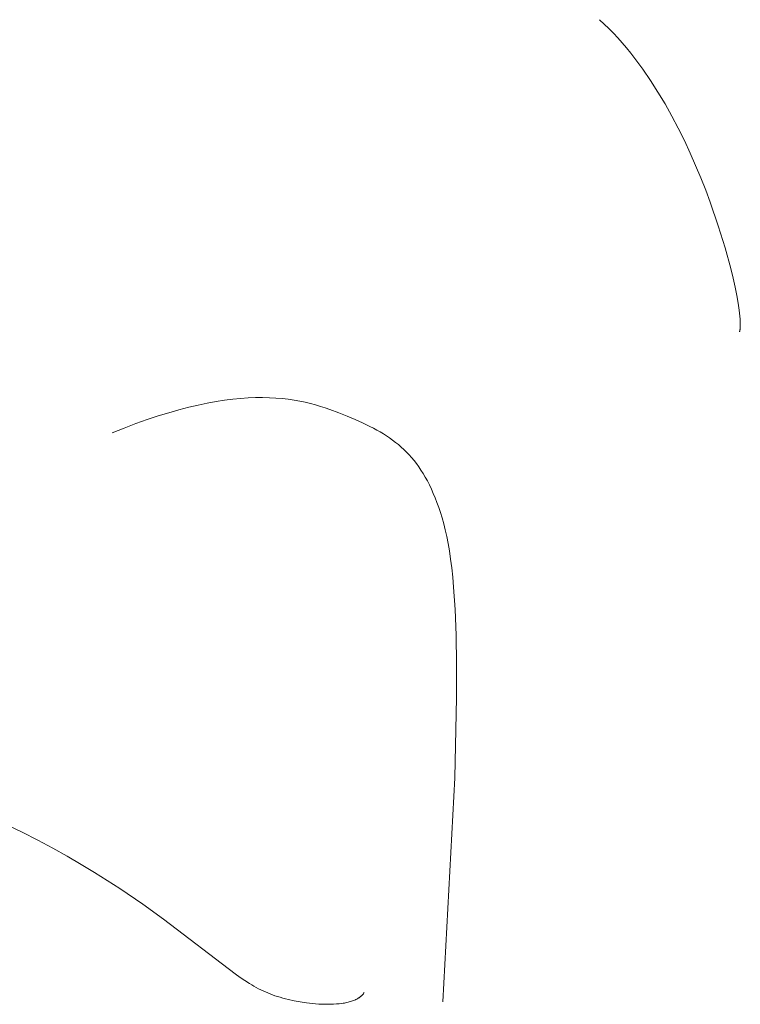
# Model space of a CAD drawing. Header units: millimetres. Extents: x -1459 to 125, y -3469 to 122.
# Tile 57 of 199: x -265.34 to -261.93, y -2921.1 to -2916.44. Entities that reach past the tile are written whole.
import ezdxf

# ---------------------------------------------------------------- set-up
doc = ezdxf.new("R2010")
doc.units = ezdxf.units.MM
doc.header["$MEASUREMENT"] = 0
doc.layers.add('Layer 1', color=7, linetype='Continuous')

msp = doc.modelspace()

# ---------------------------------------------------------------- linework, layer by layer
at = {"layer": 'Layer 1', "color": 5, "lineweight": 9}
for points, knots in [([(-262.5942, -2916.4438), (-262.5942, -2916.4438), (-262.5721, -2916.4644), (-262.5721, -2916.4644), (-262.5721, -2916.4644), (-262.5504, -2916.4857), (-262.5504, -2916.4857), (-262.5504, -2916.4857), (-262.529, -2916.5077), (-262.529, -2916.5077), (-262.529, -2916.5077), (-262.508, -2916.5304), (-262.508, -2916.5304), (-262.508, -2916.5304), (-262.4873, -2916.5537), (-262.4873, -2916.5537), (-262.4873, -2916.5537), (-262.467, -2916.5776), (-262.467, -2916.5776), (-262.467, -2916.5776), (-262.4472, -2916.602), (-262.4472, -2916.602), (-262.4472, -2916.602), (-262.4276, -2916.6271), (-262.4276, -2916.6271), (-262.4276, -2916.6271), (-262.4085, -2916.6526), (-262.4085, -2916.6526), (-262.4085, -2916.6526), (-262.3897, -2916.6786), (-262.3897, -2916.6786), (-262.3897, -2916.6786), (-262.3532, -2916.7318), (-262.3532, -2916.7318), (-262.3532, -2916.7318), (-262.3183, -2916.7867), (-262.3183, -2916.7867), (-262.3183, -2916.7867), (-262.2848, -2916.8427), (-262.2848, -2916.8427), (-262.2848, -2916.8427), (-262.2528, -2916.8999), (-262.2528, -2916.8999), (-262.2528, -2916.8999), (-262.2224, -2916.9577), (-262.2224, -2916.9577), (-262.2224, -2916.9577), (-262.1934, -2917.0162), (-262.1934, -2917.0162), (-262.1934, -2917.0162), (-262.1659, -2917.0749), (-262.1659, -2917.0749), (-262.1659, -2917.0749), (-262.1399, -2917.1336), (-262.1399, -2917.1336), (-262.1399, -2917.1336), (-262.1154, -2917.1921), (-262.1154, -2917.1921), (-262.1154, -2917.1921), (-262.0924, -2917.2501), (-262.0924, -2917.2501), (-262.0924, -2917.2501), (-262.0709, -2917.3074), (-262.0709, -2917.3074), (-262.0709, -2917.3074), (-262.0325, -2917.4188), (-262.0325, -2917.4188), (-262.0325, -2917.4188), (-262, -2917.5243), (-262, -2917.5243), (-262, -2917.5243), (-261.9736, -2917.622), (-261.9736, -2917.622), (-261.9736, -2917.622), (-261.9627, -2917.6672), (-261.9627, -2917.6672), (-261.9627, -2917.6672), (-261.9533, -2917.7097), (-261.9533, -2917.7097), (-261.9533, -2917.7097), (-261.9454, -2917.7493), (-261.9454, -2917.7493), (-261.9454, -2917.7493), (-261.939, -2917.7856), (-261.939, -2917.7856), (-261.939, -2917.7856), (-261.9341, -2917.8184), (-261.9341, -2917.8184), (-261.9341, -2917.8184), (-261.9322, -2917.8335), (-261.9322, -2917.8335), (-261.9322, -2917.8335), (-261.9307, -2917.8475), (-261.9307, -2917.8475), (-261.9307, -2917.8475), (-261.9296, -2917.8606), (-261.9296, -2917.8606), (-261.9296, -2917.8606), (-261.9289, -2917.8727), (-261.9289, -2917.8727), (-261.9289, -2917.8727), (-261.9285, -2917.8837), (-261.9285, -2917.8837), (-261.9285, -2917.8837), (-261.9285, -2917.8888), (-261.9285, -2917.8888), (-261.9285, -2917.8888), (-261.9286, -2917.8936), (-261.9286, -2917.8936), (-261.9286, -2917.8936), (-261.9287, -2917.8982), (-261.9287, -2917.8982), (-261.9287, -2917.8982), (-261.929, -2917.9024), (-261.929, -2917.9024), (-261.929, -2917.9024), (-261.9293, -2917.9064), (-261.9293, -2917.9064), (-261.9293, -2917.9064), (-261.9295, -2917.9083), (-261.9295, -2917.9083), (-261.9295, -2917.9083), (-261.9298, -2917.9101), (-261.9298, -2917.9101), (-261.9298, -2917.9101), (-261.93, -2917.9118), (-261.93, -2917.9118), (-261.93, -2917.9118), (-261.9303, -2917.9135), (-261.9303, -2917.9135), (-261.9303, -2917.9135), (-261.9306, -2917.9151), (-261.9306, -2917.9151), (-261.9306, -2917.9151), (-261.9309, -2917.9166), (-261.9309, -2917.9166), (-261.9309, -2917.9166), (-261.9313, -2917.918), (-261.9313, -2917.918), (-261.9313, -2917.918), (-261.9317, -2917.9193), (-261.9317, -2917.9193), (-261.9317, -2917.9193), (-261.9321, -2917.9206), (-261.9321, -2917.9206), (-261.9321, -2917.9206), (-261.9325, -2917.9218), (-261.9325, -2917.9218)], [0, 0, 0, 0, 0.020408, 0.020408, 0.020408, 0.040816, 0.040816, 0.040816, 0.061224, 0.061224, 0.061224, 0.081633, 0.081633, 0.081633, 0.102041, 0.102041, 0.102041, 0.122449, 0.122449, 0.122449, 0.142857, 0.142857, 0.142857, 0.163265, 0.163265, 0.163265, 0.183673, 0.183673, 0.183673, 0.204082, 0.204082, 0.204082, 0.22449, 0.22449, 0.22449, 0.244898, 0.244898, 0.244898, 0.265306, 0.265306, 0.265306, 0.285714, 0.285714, 0.285714, 0.306122, 0.306122, 0.306122, 0.326531, 0.326531, 0.326531, 0.346939, 0.346939, 0.346939, 0.367347, 0.367347, 0.367347, 0.387755, 0.387755, 0.387755, 0.408163, 0.408163, 0.408163, 0.428571, 0.428571, 0.428571, 0.44898, 0.44898, 0.44898, 0.469388, 0.469388, 0.469388, 0.489796, 0.489796, 0.489796, 0.510204, 0.510204, 0.510204, 0.530612, 0.530612, 0.530612, 0.55102, 0.55102, 0.55102, 0.571429, 0.571429, 0.571429, 0.591837, 0.591837, 0.591837, 0.612245, 0.612245, 0.612245, 0.632653, 0.632653, 0.632653, 0.653061, 0.653061, 0.653061, 0.673469, 0.673469, 0.673469, 0.693878, 0.693878, 0.693878, 0.714286, 0.714286, 0.714286, 0.734694, 0.734694, 0.734694, 0.755102, 0.755102, 0.755102, 0.77551, 0.77551, 0.77551, 0.795918, 0.795918, 0.795918, 0.816327, 0.816327, 0.816327, 0.836735, 0.836735, 0.836735, 0.857143, 0.857143, 0.857143, 0.877551, 0.877551, 0.877551, 0.897959, 0.897959, 0.897959, 0.918367, 0.918367, 0.918367, 0.938776, 0.938776, 0.938776, 0.959184, 0.959184, 0.959184, 0.979592, 0.979592, 0.979592, 1, 1, 1, 1]), ([(-267.2006, -2917.1162), (-267.2006, -2917.1162), (-267.3035, -2917.4124), (-267.3035, -2917.4124), (-267.3035, -2917.4124), (-267.3904, -2917.6419), (-267.3904, -2917.6419), (-267.3904, -2917.6419), (-267.4284, -2917.7345), (-267.4284, -2917.7345), (-267.4284, -2917.7345), (-267.4632, -2917.8139), (-267.4632, -2917.8139), (-267.4632, -2917.8139), (-267.4949, -2917.8813), (-267.4949, -2917.8813), (-267.4949, -2917.8813), (-267.5098, -2917.9109), (-267.5098, -2917.9109), (-267.5098, -2917.9109), (-267.524, -2917.9379), (-267.524, -2917.9379), (-267.524, -2917.9379), (-267.5375, -2917.9625), (-267.5375, -2917.9625), (-267.5375, -2917.9625), (-267.5505, -2917.9848), (-267.5505, -2917.9848), (-267.5505, -2917.9848), (-267.5629, -2918.0049), (-267.5629, -2918.0049), (-267.5629, -2918.0049), (-267.5748, -2918.0231), (-267.5748, -2918.0231), (-267.5748, -2918.0231), (-267.5861, -2918.0394), (-267.5861, -2918.0394), (-267.5861, -2918.0394), (-267.597, -2918.0541), (-267.597, -2918.0541), (-267.597, -2918.0541), (-267.6023, -2918.0608), (-267.6023, -2918.0608), (-267.6023, -2918.0608), (-267.6075, -2918.0671), (-267.6075, -2918.0671), (-267.6075, -2918.0671), (-267.6126, -2918.0732), (-267.6126, -2918.0732), (-267.6126, -2918.0732), (-267.6175, -2918.0788), (-267.6175, -2918.0788), (-267.6175, -2918.0788), (-267.6224, -2918.0842), (-267.6224, -2918.0842), (-267.6224, -2918.0842), (-267.6272, -2918.0893), (-267.6272, -2918.0893), (-267.6272, -2918.0893), (-267.6319, -2918.094), (-267.6319, -2918.094), (-267.6319, -2918.094), (-267.6366, -2918.0986), (-267.6366, -2918.0986), (-267.6366, -2918.0986), (-267.6411, -2918.1028), (-267.6411, -2918.1028), (-267.6411, -2918.1028), (-267.6456, -2918.1069), (-267.6456, -2918.1069), (-267.6456, -2918.1069), (-267.6543, -2918.1144), (-267.6543, -2918.1144), (-267.6543, -2918.1144), (-267.6628, -2918.1213), (-267.6628, -2918.1213), (-267.6628, -2918.1213), (-267.6711, -2918.1276), (-267.6711, -2918.1276), (-267.6711, -2918.1276), (-267.7464, -2918.182), (-267.7464, -2918.182), (-267.7464, -2918.182), (-267.7734, -2918.2025), (-267.7734, -2918.2025), (-267.7734, -2918.2025), (-267.7863, -2918.2128), (-267.7863, -2918.2128), (-267.7863, -2918.2128), (-267.7988, -2918.2232), (-267.7988, -2918.2232), (-267.7988, -2918.2232), (-267.8109, -2918.2338), (-267.8109, -2918.2338), (-267.8109, -2918.2338), (-267.8228, -2918.2446), (-267.8228, -2918.2446), (-267.8228, -2918.2446), (-267.8343, -2918.2558), (-267.8343, -2918.2558), (-267.8343, -2918.2558), (-267.8455, -2918.2673), (-267.8455, -2918.2673), (-267.8455, -2918.2673), (-267.8564, -2918.2793), (-267.8564, -2918.2793), (-267.8564, -2918.2793), (-267.867, -2918.2918), (-267.867, -2918.2918), (-267.867, -2918.2918), (-267.8722, -2918.2983), (-267.8722, -2918.2983), (-267.8722, -2918.2983), (-267.8774, -2918.305), (-267.8774, -2918.305), (-267.8774, -2918.305), (-267.8825, -2918.3118), (-267.8825, -2918.3118), (-267.8825, -2918.3118), (-267.8875, -2918.3188), (-267.8875, -2918.3188), (-267.8875, -2918.3188), (-267.8925, -2918.326), (-267.8925, -2918.326), (-267.8925, -2918.326), (-267.8975, -2918.3333), (-267.8975, -2918.3333), (-267.8975, -2918.3333), (-267.9023, -2918.3409), (-267.9023, -2918.3409), (-267.9023, -2918.3409), (-267.9071, -2918.3486), (-267.9071, -2918.3486), (-267.9071, -2918.3486), (-267.9118, -2918.3566), (-267.9118, -2918.3566), (-267.9118, -2918.3566), (-267.9165, -2918.3647), (-267.9165, -2918.3647), (-267.9165, -2918.3647), (-267.9211, -2918.3731), (-267.9211, -2918.3731), (-267.9211, -2918.3731), (-267.9256, -2918.3817), (-267.9256, -2918.3817), (-267.9256, -2918.3817), (-267.93, -2918.3905), (-267.93, -2918.3905), (-267.93, -2918.3905), (-267.9343, -2918.3995), (-267.9343, -2918.3995), (-267.9343, -2918.3995), (-267.9385, -2918.4087), (-267.9385, -2918.4087), (-267.9385, -2918.4087), (-267.9426, -2918.4182), (-267.9426, -2918.4182), (-267.9426, -2918.4182), (-267.9466, -2918.4279), (-267.9466, -2918.4279), (-267.9466, -2918.4279), (-267.9505, -2918.4378), (-267.9505, -2918.4378), (-267.9505, -2918.4378), (-267.9543, -2918.448), (-267.9543, -2918.448), (-267.9543, -2918.448), (-267.958, -2918.4584), (-267.958, -2918.4584), (-267.958, -2918.4584), (-267.9649, -2918.48), (-267.9649, -2918.48), (-267.9649, -2918.48), (-267.9714, -2918.5026), (-267.9714, -2918.5026), (-267.9714, -2918.5026), (-267.9773, -2918.5263), (-267.9773, -2918.5263), (-267.9773, -2918.5263), (-267.9827, -2918.5511), (-267.9827, -2918.5511), (-267.9827, -2918.5511), (-267.9874, -2918.577), (-267.9874, -2918.577), (-267.9874, -2918.577), (-267.9915, -2918.6041), (-267.9915, -2918.6041), (-267.9915, -2918.6041), (-267.995, -2918.6323), (-267.995, -2918.6323), (-267.995, -2918.6323), (-267.9977, -2918.6618), (-267.9977, -2918.6618), (-267.9977, -2918.6618), (-267.9997, -2918.6925), (-267.9997, -2918.6925), (-267.9997, -2918.6925), (-268.0009, -2918.7243), (-268.0009, -2918.7243), (-268.0009, -2918.7243), (-268.0013, -2918.757), (-268.0013, -2918.757), (-268.0013, -2918.757), (-268.0009, -2918.7906), (-268.0009, -2918.7906), (-268.0009, -2918.7906), (-267.9996, -2918.8248), (-267.9996, -2918.8248), (-267.9996, -2918.8248), (-267.9974, -2918.8595), (-267.9974, -2918.8595), (-267.9974, -2918.8595), (-267.9943, -2918.8946), (-267.9943, -2918.8946), (-267.9943, -2918.8946), (-267.9902, -2918.9298), (-267.9902, -2918.9298), (-267.9902, -2918.9298), (-267.9851, -2918.9652), (-267.9851, -2918.9652), (-267.9851, -2918.9652), (-267.979, -2919.0004), (-267.979, -2919.0004), (-267.979, -2919.0004), (-267.9719, -2919.0354), (-267.9719, -2919.0354), (-267.9719, -2919.0354), (-267.9636, -2919.07), (-267.9636, -2919.07), (-267.9636, -2919.07), (-267.9591, -2919.0871), (-267.9591, -2919.0871), (-267.9591, -2919.0871), (-267.9542, -2919.104), (-267.9542, -2919.104), (-267.9542, -2919.104), (-267.9491, -2919.1208), (-267.9491, -2919.1208), (-267.9491, -2919.1208), (-267.9437, -2919.1374), (-267.9437, -2919.1374), (-267.9437, -2919.1374), (-267.938, -2919.1538), (-267.938, -2919.1538), (-267.938, -2919.1538), (-267.932, -2919.1699), (-267.932, -2919.1699), (-267.932, -2919.1699), (-267.9256, -2919.1858), (-267.9256, -2919.1858), (-267.9256, -2919.1858), (-267.919, -2919.2014), (-267.919, -2919.2014), (-267.919, -2919.2014), (-267.9121, -2919.2168), (-267.9121, -2919.2168), (-267.9121, -2919.2168), (-267.9048, -2919.2318), (-267.9048, -2919.2318), (-267.9048, -2919.2318), (-267.8972, -2919.2466), (-267.8972, -2919.2466), (-267.8972, -2919.2466), (-267.8893, -2919.2611), (-267.8893, -2919.2611), (-267.8893, -2919.2611), (-267.8811, -2919.2754), (-267.8811, -2919.2754), (-267.8811, -2919.2754), (-267.8726, -2919.2893), (-267.8726, -2919.2893), (-267.8726, -2919.2893), (-267.8637, -2919.303), (-267.8637, -2919.303), (-267.8637, -2919.303), (-267.8546, -2919.3165), (-267.8546, -2919.3165), (-267.8546, -2919.3165), (-267.845, -2919.3296), (-267.845, -2919.3296), (-267.845, -2919.3296), (-267.8352, -2919.3425), (-267.8352, -2919.3425), (-267.8352, -2919.3425), (-267.825, -2919.3552), (-267.825, -2919.3552), (-267.825, -2919.3552), (-267.8145, -2919.3676), (-267.8145, -2919.3676), (-267.8145, -2919.3676), (-267.8037, -2919.3798), (-267.8037, -2919.3798), (-267.8037, -2919.3798), (-267.7925, -2919.3917), (-267.7925, -2919.3917), (-267.7925, -2919.3917), (-267.781, -2919.4034), (-267.781, -2919.4034), (-267.781, -2919.4034), (-267.7692, -2919.4148), (-267.7692, -2919.4148), (-267.7692, -2919.4148), (-267.757, -2919.426), (-267.757, -2919.426), (-267.757, -2919.426), (-267.7444, -2919.437), (-267.7444, -2919.437), (-267.7444, -2919.437), (-267.7315, -2919.4477), (-267.7315, -2919.4477), (-267.7315, -2919.4477), (-267.7183, -2919.4583), (-267.7183, -2919.4583), (-267.7183, -2919.4583), (-267.7047, -2919.4686), (-267.7047, -2919.4686), (-267.7047, -2919.4686), (-267.6908, -2919.4786), (-267.6908, -2919.4786), (-267.6908, -2919.4786), (-267.6765, -2919.4885), (-267.6765, -2919.4885), (-267.6765, -2919.4885), (-267.6619, -2919.4981), (-267.6619, -2919.4981), (-267.6619, -2919.4981), (-267.6469, -2919.5076), (-267.6469, -2919.5076), (-267.6469, -2919.5076), (-267.6316, -2919.5168), (-267.6316, -2919.5168), (-267.6316, -2919.5168), (-267.6159, -2919.5258), (-267.6159, -2919.5258), (-267.6159, -2919.5258), (-267.5998, -2919.5347), (-267.5998, -2919.5347), (-267.5998, -2919.5347), (-267.5834, -2919.5433), (-267.5834, -2919.5433), (-267.5834, -2919.5433), (-267.5666, -2919.5517), (-267.5666, -2919.5517), (-267.5666, -2919.5517), (-267.532, -2919.568), (-267.532, -2919.568), (-267.532, -2919.568), (-267.4958, -2919.5836), (-267.4958, -2919.5836), (-267.4958, -2919.5836), (-267.4581, -2919.5986), (-267.4581, -2919.5986), (-267.4581, -2919.5986), (-267.4187, -2919.613), (-267.4187, -2919.613), (-267.4187, -2919.613), (-267.3775, -2919.6271), (-267.3775, -2919.6271), (-267.3775, -2919.6271), (-267.2894, -2919.6546), (-267.2894, -2919.6546), (-267.2894, -2919.6546), (-266.4015, -2919.8945), (-266.4015, -2919.8945), (-266.4015, -2919.8945), (-266.0668, -2919.9977), (-266.0668, -2919.9977), (-266.0668, -2919.9977), (-265.8961, -2920.0557), (-265.8961, -2920.0557), (-265.8961, -2920.0557), (-265.7267, -2920.1178), (-265.7267, -2920.1178), (-265.7267, -2920.1178), (-265.5616, -2920.184), (-265.5616, -2920.184), (-265.5616, -2920.184), (-265.4814, -2920.2185), (-265.4814, -2920.2185), (-265.4814, -2920.2185), (-265.4032, -2920.254), (-265.4032, -2920.254), (-265.4032, -2920.254), (-265.3274, -2920.2904), (-265.3274, -2920.2904), (-265.3274, -2920.2904), (-265.2541, -2920.3277), (-265.2541, -2920.3277), (-265.2541, -2920.3277), (-265.1831, -2920.3655), (-265.1831, -2920.3655), (-265.1831, -2920.3655), (-265.1147, -2920.4037), (-265.1147, -2920.4037), (-265.1147, -2920.4037), (-265.0487, -2920.4421), (-265.0487, -2920.4421), (-265.0487, -2920.4421), (-264.9852, -2920.4806), (-264.9852, -2920.4806), (-264.9852, -2920.4806), (-264.8659, -2920.5569), (-264.8659, -2920.5569), (-264.8659, -2920.5569), (-264.7569, -2920.6311), (-264.7569, -2920.6311), (-264.7569, -2920.6311), (-264.6585, -2920.7018), (-264.6585, -2920.7018), (-264.6585, -2920.7018), (-264.3198, -2920.9604), (-264.3198, -2920.9604), (-264.3198, -2920.9604), (-264.2964, -2920.977), (-264.2964, -2920.977), (-264.2964, -2920.977), (-264.2739, -2920.9923), (-264.2739, -2920.9923), (-264.2739, -2920.9923), (-264.252, -2921.0062), (-264.252, -2921.0062), (-264.252, -2921.0062), (-264.2412, -2921.0127), (-264.2412, -2921.0127), (-264.2412, -2921.0127), (-264.2305, -2921.019), (-264.2305, -2921.019), (-264.2305, -2921.019), (-264.2198, -2921.0249), (-264.2198, -2921.0249), (-264.2198, -2921.0249), (-264.2091, -2921.0306), (-264.2091, -2921.0306), (-264.2091, -2921.0306), (-264.1983, -2921.036), (-264.1983, -2921.036), (-264.1983, -2921.036), (-264.1875, -2921.0412), (-264.1875, -2921.0412), (-264.1875, -2921.0412), (-264.1765, -2921.0461), (-264.1765, -2921.0461), (-264.1765, -2921.0461), (-264.1654, -2921.0509), (-264.1654, -2921.0509), (-264.1654, -2921.0509), (-264.1541, -2921.0554), (-264.1541, -2921.0554), (-264.1541, -2921.0554), (-264.1427, -2921.0596), (-264.1427, -2921.0596), (-264.1427, -2921.0596), (-264.1309, -2921.0637), (-264.1309, -2921.0637), (-264.1309, -2921.0637), (-264.1189, -2921.0677), (-264.1189, -2921.0677), (-264.1189, -2921.0677), (-264.1066, -2921.0714), (-264.1066, -2921.0714), (-264.1066, -2921.0714), (-264.0939, -2921.075), (-264.0939, -2921.075), (-264.0939, -2921.075), (-264.0809, -2921.0784), (-264.0809, -2921.0784), (-264.0809, -2921.0784), (-264.0675, -2921.0817), (-264.0675, -2921.0817), (-264.0675, -2921.0817), (-264.0398, -2921.0877), (-264.0398, -2921.0877), (-264.0398, -2921.0877), (-264.0114, -2921.093), (-264.0114, -2921.093), (-264.0114, -2921.093), (-263.9823, -2921.0974), (-263.9823, -2921.0974), (-263.9823, -2921.0974), (-263.9531, -2921.1008), (-263.9531, -2921.1008), (-263.9531, -2921.1008), (-263.9384, -2921.1021), (-263.9384, -2921.1021), (-263.9384, -2921.1021), (-263.9239, -2921.1032), (-263.9239, -2921.1032), (-263.9239, -2921.1032), (-263.9094, -2921.1039), (-263.9094, -2921.1039), (-263.9094, -2921.1039), (-263.8952, -2921.1044), (-263.8952, -2921.1044), (-263.8952, -2921.1044), (-263.881, -2921.1045), (-263.881, -2921.1045), (-263.881, -2921.1045), (-263.8672, -2921.1044), (-263.8672, -2921.1044), (-263.8672, -2921.1044), (-263.8535, -2921.1039), (-263.8535, -2921.1039), (-263.8535, -2921.1039), (-263.8402, -2921.103), (-263.8402, -2921.103), (-263.8402, -2921.103), (-263.8273, -2921.1019), (-263.8273, -2921.1019), (-263.8273, -2921.1019), (-263.8147, -2921.1003), (-263.8147, -2921.1003), (-263.8147, -2921.1003), (-263.8086, -2921.0994), (-263.8086, -2921.0994), (-263.8086, -2921.0994), (-263.8026, -2921.0984), (-263.8026, -2921.0984), (-263.8026, -2921.0984), (-263.7967, -2921.0973), (-263.7967, -2921.0973), (-263.7967, -2921.0973), (-263.7909, -2921.0961), (-263.7909, -2921.0961), (-263.7909, -2921.0961), (-263.7853, -2921.0947), (-263.7853, -2921.0947), (-263.7853, -2921.0947), (-263.7798, -2921.0933), (-263.7798, -2921.0933), (-263.7798, -2921.0933), (-263.7744, -2921.0918), (-263.7744, -2921.0918), (-263.7744, -2921.0918), (-263.7692, -2921.0902), (-263.7692, -2921.0902), (-263.7692, -2921.0902), (-263.7641, -2921.0885), (-263.7641, -2921.0885), (-263.7641, -2921.0885), (-263.7591, -2921.0867), (-263.7591, -2921.0867), (-263.7591, -2921.0867), (-263.7544, -2921.0847), (-263.7544, -2921.0847), (-263.7544, -2921.0847), (-263.7498, -2921.0827), (-263.7498, -2921.0827), (-263.7498, -2921.0827), (-263.7475, -2921.0816), (-263.7475, -2921.0816), (-263.7475, -2921.0816), (-263.7453, -2921.0805), (-263.7453, -2921.0805), (-263.7453, -2921.0805), (-263.7432, -2921.0794), (-263.7432, -2921.0794), (-263.7432, -2921.0794), (-263.7411, -2921.0783), (-263.7411, -2921.0783), (-263.7411, -2921.0783), (-263.739, -2921.0771), (-263.739, -2921.0771), (-263.739, -2921.0771), (-263.737, -2921.0759), (-263.737, -2921.0759), (-263.737, -2921.0759), (-263.735, -2921.0746), (-263.735, -2921.0746), (-263.735, -2921.0746), (-263.7331, -2921.0734), (-263.7331, -2921.0734), (-263.7331, -2921.0734), (-263.7312, -2921.0721), (-263.7312, -2921.0721), (-263.7312, -2921.0721), (-263.7293, -2921.0708), (-263.7293, -2921.0708), (-263.7293, -2921.0708), (-263.7276, -2921.0694), (-263.7276, -2921.0694), (-263.7276, -2921.0694), (-263.7258, -2921.068), (-263.7258, -2921.068), (-263.7258, -2921.068), (-263.7241, -2921.0666), (-263.7241, -2921.0666), (-263.7241, -2921.0666), (-263.7225, -2921.0652), (-263.7225, -2921.0652), (-263.7225, -2921.0652), (-263.7209, -2921.0637), (-263.7209, -2921.0637), (-263.7209, -2921.0637), (-263.7194, -2921.0622), (-263.7194, -2921.0622), (-263.7194, -2921.0622), (-263.7179, -2921.0607), (-263.7179, -2921.0607), (-263.7179, -2921.0607), (-263.7165, -2921.0591), (-263.7165, -2921.0591), (-263.7165, -2921.0591), (-263.7151, -2921.0575), (-263.7151, -2921.0575), (-263.7151, -2921.0575), (-263.7138, -2921.0559), (-263.7138, -2921.0559), (-263.7138, -2921.0559), (-263.7125, -2921.0542), (-263.7125, -2921.0542), (-263.7125, -2921.0542), (-263.7113, -2921.0526), (-263.7113, -2921.0526), (-263.7113, -2921.0526), (-263.7101, -2921.0508), (-263.7101, -2921.0508), (-263.7101, -2921.0508), (-263.709, -2921.0491), (-263.709, -2921.0491)], [0, 0, 0, 0, 0.004854, 0.004854, 0.004854, 0.009709, 0.009709, 0.009709, 0.014563, 0.014563, 0.014563, 0.019417, 0.019417, 0.019417, 0.024272, 0.024272, 0.024272, 0.029126, 0.029126, 0.029126, 0.033981, 0.033981, 0.033981, 0.038835, 0.038835, 0.038835, 0.043689, 0.043689, 0.043689, 0.048544, 0.048544, 0.048544, 0.053398, 0.053398, 0.053398, 0.058252, 0.058252, 0.058252, 0.063107, 0.063107, 0.063107, 0.067961, 0.067961, 0.067961, 0.072816, 0.072816, 0.072816, 0.07767, 0.07767, 0.07767, 0.082524, 0.082524, 0.082524, 0.087379, 0.087379, 0.087379, 0.092233, 0.092233, 0.092233, 0.097087, 0.097087, 0.097087, 0.101942, 0.101942, 0.101942, 0.106796, 0.106796, 0.106796, 0.11165, 0.11165, 0.11165, 0.116505, 0.116505, 0.116505, 0.121359, 0.121359, 0.121359, 0.126214, 0.126214, 0.126214, 0.131068, 0.131068, 0.131068, 0.135922, 0.135922, 0.135922, 0.140777, 0.140777, 0.140777, 0.145631, 0.145631, 0.145631, 0.150485, 0.150485, 0.150485, 0.15534, 0.15534, 0.15534, 0.160194, 0.160194, 0.160194, 0.165049, 0.165049, 0.165049, 0.169903, 0.169903, 0.169903, 0.174757, 0.174757, 0.174757, 0.179612, 0.179612, 0.179612, 0.184466, 0.184466, 0.184466, 0.18932, 0.18932, 0.18932, 0.194175, 0.194175, 0.194175, 0.199029, 0.199029, 0.199029, 0.203883, 0.203883, 0.203883, 0.208738, 0.208738, 0.208738, 0.213592, 0.213592, 0.213592, 0.218447, 0.218447, 0.218447, 0.223301, 0.223301, 0.223301, 0.228155, 0.228155, 0.228155, 0.23301, 0.23301, 0.23301, 0.237864, 0.237864, 0.237864, 0.242718, 0.242718, 0.242718, 0.247573, 0.247573, 0.247573, 0.252427, 0.252427, 0.252427, 0.257282, 0.257282, 0.257282, 0.262136, 0.262136, 0.262136, 0.26699, 0.26699, 0.26699, 0.271845, 0.271845, 0.271845, 0.276699, 0.276699, 0.276699, 0.281553, 0.281553, 0.281553, 0.286408, 0.286408, 0.286408, 0.291262, 0.291262, 0.291262, 0.296117, 0.296117, 0.296117, 0.300971, 0.300971, 0.300971, 0.305825, 0.305825, 0.305825, 0.31068, 0.31068, 0.31068, 0.315534, 0.315534, 0.315534, 0.320388, 0.320388, 0.320388, 0.325243, 0.325243, 0.325243, 0.330097, 0.330097, 0.330097, 0.334951, 0.334951, 0.334951, 0.339806, 0.339806, 0.339806, 0.34466, 0.34466, 0.34466, 0.349515, 0.349515, 0.349515, 0.354369, 0.354369, 0.354369, 0.359223, 0.359223, 0.359223, 0.364078, 0.364078, 0.364078, 0.368932, 0.368932, 0.368932, 0.373786, 0.373786, 0.373786, 0.378641, 0.378641, 0.378641, 0.383495, 0.383495, 0.383495, 0.38835, 0.38835, 0.38835, 0.393204, 0.393204, 0.393204, 0.398058, 0.398058, 0.398058, 0.402913, 0.402913, 0.402913, 0.407767, 0.407767, 0.407767, 0.412621, 0.412621, 0.412621, 0.417476, 0.417476, 0.417476, 0.42233, 0.42233, 0.42233, 0.427184, 0.427184, 0.427184, 0.432039, 0.432039, 0.432039, 0.436893, 0.436893, 0.436893, 0.441748, 0.441748, 0.441748, 0.446602, 0.446602, 0.446602, 0.451456, 0.451456, 0.451456, 0.456311, 0.456311, 0.456311, 0.461165, 0.461165, 0.461165, 0.466019, 0.466019, 0.466019, 0.470874, 0.470874, 0.470874, 0.475728, 0.475728, 0.475728, 0.480583, 0.480583, 0.480583, 0.485437, 0.485437, 0.485437, 0.490291, 0.490291, 0.490291, 0.495146, 0.495146, 0.495146, 0.5, 0.5, 0.5, 0.504854, 0.504854, 0.504854, 0.509709, 0.509709, 0.509709, 0.514563, 0.514563, 0.514563, 0.519417, 0.519417, 0.519417, 0.524272, 0.524272, 0.524272, 0.529126, 0.529126, 0.529126, 0.533981, 0.533981, 0.533981, 0.538835, 0.538835, 0.538835, 0.543689, 0.543689, 0.543689, 0.548544, 0.548544, 0.548544, 0.553398, 0.553398, 0.553398, 0.558252, 0.558252, 0.558252, 0.563107, 0.563107, 0.563107, 0.567961, 0.567961, 0.567961, 0.572816, 0.572816, 0.572816, 0.57767, 0.57767, 0.57767, 0.582524, 0.582524, 0.582524, 0.587379, 0.587379, 0.587379, 0.592233, 0.592233, 0.592233, 0.597087, 0.597087, 0.597087, 0.601942, 0.601942, 0.601942, 0.606796, 0.606796, 0.606796, 0.61165, 0.61165, 0.61165, 0.616505, 0.616505, 0.616505, 0.621359, 0.621359, 0.621359, 0.626214, 0.626214, 0.626214, 0.631068, 0.631068, 0.631068, 0.635922, 0.635922, 0.635922, 0.640777, 0.640777, 0.640777, 0.645631, 0.645631, 0.645631, 0.650485, 0.650485, 0.650485, 0.65534, 0.65534, 0.65534, 0.660194, 0.660194, 0.660194, 0.665049, 0.665049, 0.665049, 0.669903, 0.669903, 0.669903, 0.674757, 0.674757, 0.674757, 0.679612, 0.679612, 0.679612, 0.684466, 0.684466, 0.684466, 0.68932, 0.68932, 0.68932, 0.694175, 0.694175, 0.694175, 0.699029, 0.699029, 0.699029, 0.703883, 0.703883, 0.703883, 0.708738, 0.708738, 0.708738, 0.713592, 0.713592, 0.713592, 0.718447, 0.718447, 0.718447, 0.723301, 0.723301, 0.723301, 0.728155, 0.728155, 0.728155, 0.73301, 0.73301, 0.73301, 0.737864, 0.737864, 0.737864, 0.742718, 0.742718, 0.742718, 0.747573, 0.747573, 0.747573, 0.752427, 0.752427, 0.752427, 0.757282, 0.757282, 0.757282, 0.762136, 0.762136, 0.762136, 0.76699, 0.76699, 0.76699, 0.771845, 0.771845, 0.771845, 0.776699, 0.776699, 0.776699, 0.781553, 0.781553, 0.781553, 0.786408, 0.786408, 0.786408, 0.791262, 0.791262, 0.791262, 0.796117, 0.796117, 0.796117, 0.800971, 0.800971, 0.800971, 0.805825, 0.805825, 0.805825, 0.81068, 0.81068, 0.81068, 0.815534, 0.815534, 0.815534, 0.820388, 0.820388, 0.820388, 0.825243, 0.825243, 0.825243, 0.830097, 0.830097, 0.830097, 0.834951, 0.834951, 0.834951, 0.839806, 0.839806, 0.839806, 0.84466, 0.84466, 0.84466, 0.849515, 0.849515, 0.849515, 0.854369, 0.854369, 0.854369, 0.859223, 0.859223, 0.859223, 0.864078, 0.864078, 0.864078, 0.868932, 0.868932, 0.868932, 0.873786, 0.873786, 0.873786, 0.878641, 0.878641, 0.878641, 0.883495, 0.883495, 0.883495, 0.88835, 0.88835, 0.88835, 0.893204, 0.893204, 0.893204, 0.898058, 0.898058, 0.898058, 0.902913, 0.902913, 0.902913, 0.907767, 0.907767, 0.907767, 0.912621, 0.912621, 0.912621, 0.917476, 0.917476, 0.917476, 0.92233, 0.92233, 0.92233, 0.927184, 0.927184, 0.927184, 0.932039, 0.932039, 0.932039, 0.936893, 0.936893, 0.936893, 0.941748, 0.941748, 0.941748, 0.946602, 0.946602, 0.946602, 0.951456, 0.951456, 0.951456, 0.956311, 0.956311, 0.956311, 0.961165, 0.961165, 0.961165, 0.966019, 0.966019, 0.966019, 0.970874, 0.970874, 0.970874, 0.975728, 0.975728, 0.975728, 0.980583, 0.980583, 0.980583, 0.985437, 0.985437, 0.985437, 0.990291, 0.990291, 0.990291, 0.995146, 0.995146, 0.995146, 1, 1, 1, 1]), ([(-263.337, -2921.093), (-263.337, -2921.093), (-263.2799, -2920.0317), (-263.2799, -2920.0317), (-263.2799, -2920.0317), (-263.2711, -2919.6526), (-263.2711, -2919.6526), (-263.2711, -2919.6526), (-263.271, -2919.495), (-263.271, -2919.495), (-263.271, -2919.495), (-263.2734, -2919.3565), (-263.2734, -2919.3565), (-263.2734, -2919.3565), (-263.2783, -2919.2353), (-263.2783, -2919.2353), (-263.2783, -2919.2353), (-263.2854, -2919.1297), (-263.2854, -2919.1297), (-263.2854, -2919.1297), (-263.2898, -2919.0822), (-263.2898, -2919.0822), (-263.2898, -2919.0822), (-263.2946, -2919.038), (-263.2946, -2919.038), (-263.2946, -2919.038), (-263.2998, -2918.9969), (-263.2998, -2918.9969), (-263.2998, -2918.9969), (-263.3055, -2918.9586), (-263.3055, -2918.9586), (-263.3055, -2918.9586), (-263.3117, -2918.923), (-263.3117, -2918.923), (-263.3117, -2918.923), (-263.3182, -2918.8898), (-263.3182, -2918.8898), (-263.3182, -2918.8898), (-263.3251, -2918.8588), (-263.3251, -2918.8588), (-263.3251, -2918.8588), (-263.3323, -2918.8298), (-263.3323, -2918.8298), (-263.3323, -2918.8298), (-263.3398, -2918.8025), (-263.3398, -2918.8025), (-263.3398, -2918.8025), (-263.3477, -2918.7769), (-263.3477, -2918.7769), (-263.3477, -2918.7769), (-263.3558, -2918.7526), (-263.3558, -2918.7526), (-263.3558, -2918.7526), (-263.3642, -2918.7294), (-263.3642, -2918.7294), (-263.3642, -2918.7294), (-263.3728, -2918.7073), (-263.3728, -2918.7073), (-263.3728, -2918.7073), (-263.3816, -2918.686), (-263.3816, -2918.686), (-263.3816, -2918.686), (-263.3907, -2918.6656), (-263.3907, -2918.6656), (-263.3907, -2918.6656), (-263.4, -2918.646), (-263.4, -2918.646), (-263.4, -2918.646), (-263.4095, -2918.6273), (-263.4095, -2918.6273), (-263.4095, -2918.6273), (-263.4194, -2918.6094), (-263.4194, -2918.6094), (-263.4194, -2918.6094), (-263.4295, -2918.5922), (-263.4295, -2918.5922), (-263.4295, -2918.5922), (-263.4398, -2918.5757), (-263.4398, -2918.5757), (-263.4398, -2918.5757), (-263.4505, -2918.5599), (-263.4505, -2918.5599), (-263.4505, -2918.5599), (-263.4614, -2918.5448), (-263.4614, -2918.5448), (-263.4614, -2918.5448), (-263.4727, -2918.5303), (-263.4727, -2918.5303), (-263.4727, -2918.5303), (-263.4842, -2918.5165), (-263.4842, -2918.5165), (-263.4842, -2918.5165), (-263.4961, -2918.5032), (-263.4961, -2918.5032), (-263.4961, -2918.5032), (-263.5083, -2918.4905), (-263.5083, -2918.4905), (-263.5083, -2918.4905), (-263.5208, -2918.4782), (-263.5208, -2918.4782), (-263.5208, -2918.4782), (-263.5336, -2918.4665), (-263.5336, -2918.4665), (-263.5336, -2918.4665), (-263.5468, -2918.4552), (-263.5468, -2918.4552), (-263.5468, -2918.4552), (-263.5603, -2918.4444), (-263.5603, -2918.4444), (-263.5603, -2918.4444), (-263.5741, -2918.4339), (-263.5741, -2918.4339), (-263.5741, -2918.4339), (-263.5884, -2918.4238), (-263.5884, -2918.4238), (-263.5884, -2918.4238), (-263.603, -2918.414), (-263.603, -2918.414), (-263.603, -2918.414), (-263.6179, -2918.4046), (-263.6179, -2918.4046), (-263.6179, -2918.4046), (-263.6333, -2918.3954), (-263.6333, -2918.3954), (-263.6333, -2918.3954), (-263.649, -2918.3865), (-263.649, -2918.3865), (-263.649, -2918.3865), (-263.6652, -2918.3778), (-263.6652, -2918.3778), (-263.6652, -2918.3778), (-263.6817, -2918.3693), (-263.6817, -2918.3693), (-263.6817, -2918.3693), (-263.716, -2918.3527), (-263.716, -2918.3527), (-263.716, -2918.3527), (-263.752, -2918.3364), (-263.752, -2918.3364), (-263.752, -2918.3364), (-263.7898, -2918.3204), (-263.7898, -2918.3204), (-263.7898, -2918.3204), (-263.8294, -2918.3043), (-263.8294, -2918.3043), (-263.8294, -2918.3043), (-263.8712, -2918.2887), (-263.8712, -2918.2887), (-263.8712, -2918.2887), (-263.893, -2918.2812), (-263.893, -2918.2812), (-263.893, -2918.2812), (-263.9156, -2918.274), (-263.9156, -2918.274), (-263.9156, -2918.274), (-263.9388, -2918.2672), (-263.9388, -2918.2672), (-263.9388, -2918.2672), (-263.9629, -2918.2608), (-263.9629, -2918.2608), (-263.9629, -2918.2608), (-263.9878, -2918.2548), (-263.9878, -2918.2548), (-263.9878, -2918.2548), (-264.0136, -2918.2495), (-264.0136, -2918.2495), (-264.0136, -2918.2495), (-264.0403, -2918.2447), (-264.0403, -2918.2447), (-264.0403, -2918.2447), (-264.068, -2918.2406), (-264.068, -2918.2406), (-264.068, -2918.2406), (-264.0967, -2918.2373), (-264.0967, -2918.2373), (-264.0967, -2918.2373), (-264.1265, -2918.2347), (-264.1265, -2918.2347), (-264.1265, -2918.2347), (-264.1575, -2918.2331), (-264.1575, -2918.2331), (-264.1575, -2918.2331), (-264.1896, -2918.2324), (-264.1896, -2918.2324), (-264.1896, -2918.2324), (-264.2229, -2918.2326), (-264.2229, -2918.2326), (-264.2229, -2918.2326), (-264.2575, -2918.234), (-264.2575, -2918.234), (-264.2575, -2918.234), (-264.2934, -2918.2364), (-264.2934, -2918.2364), (-264.2934, -2918.2364), (-264.3307, -2918.2401), (-264.3307, -2918.2401), (-264.3307, -2918.2401), (-264.3694, -2918.245), (-264.3694, -2918.245), (-264.3694, -2918.245), (-264.4096, -2918.2512), (-264.4096, -2918.2512), (-264.4096, -2918.2512), (-264.4512, -2918.2588), (-264.4512, -2918.2588), (-264.4512, -2918.2588), (-264.4944, -2918.2678), (-264.4944, -2918.2678), (-264.4944, -2918.2678), (-264.5393, -2918.2784), (-264.5393, -2918.2784), (-264.5393, -2918.2784), (-264.5858, -2918.2905), (-264.5858, -2918.2905), (-264.5858, -2918.2905), (-264.634, -2918.3043), (-264.634, -2918.3043), (-264.634, -2918.3043), (-264.6839, -2918.3197), (-264.6839, -2918.3197), (-264.6839, -2918.3197), (-264.7356, -2918.3369), (-264.7356, -2918.3369), (-264.7356, -2918.3369), (-264.7892, -2918.356), (-264.7892, -2918.356), (-264.7892, -2918.356), (-264.8447, -2918.3769), (-264.8447, -2918.3769), (-264.8447, -2918.3769), (-264.9021, -2918.3998), (-264.9021, -2918.3998)], [0, 0, 0, 0, 0.012987, 0.012987, 0.012987, 0.025974, 0.025974, 0.025974, 0.038961, 0.038961, 0.038961, 0.051948, 0.051948, 0.051948, 0.064935, 0.064935, 0.064935, 0.077922, 0.077922, 0.077922, 0.090909, 0.090909, 0.090909, 0.103896, 0.103896, 0.103896, 0.116883, 0.116883, 0.116883, 0.12987, 0.12987, 0.12987, 0.142857, 0.142857, 0.142857, 0.155844, 0.155844, 0.155844, 0.168831, 0.168831, 0.168831, 0.181818, 0.181818, 0.181818, 0.194805, 0.194805, 0.194805, 0.207792, 0.207792, 0.207792, 0.220779, 0.220779, 0.220779, 0.233766, 0.233766, 0.233766, 0.246753, 0.246753, 0.246753, 0.25974, 0.25974, 0.25974, 0.272727, 0.272727, 0.272727, 0.285714, 0.285714, 0.285714, 0.298701, 0.298701, 0.298701, 0.311688, 0.311688, 0.311688, 0.324675, 0.324675, 0.324675, 0.337662, 0.337662, 0.337662, 0.350649, 0.350649, 0.350649, 0.363636, 0.363636, 0.363636, 0.376623, 0.376623, 0.376623, 0.38961, 0.38961, 0.38961, 0.402597, 0.402597, 0.402597, 0.415584, 0.415584, 0.415584, 0.428571, 0.428571, 0.428571, 0.441558, 0.441558, 0.441558, 0.454545, 0.454545, 0.454545, 0.467532, 0.467532, 0.467532, 0.480519, 0.480519, 0.480519, 0.493506, 0.493506, 0.493506, 0.506494, 0.506494, 0.506494, 0.519481, 0.519481, 0.519481, 0.532468, 0.532468, 0.532468, 0.545455, 0.545455, 0.545455, 0.558442, 0.558442, 0.558442, 0.571429, 0.571429, 0.571429, 0.584416, 0.584416, 0.584416, 0.597403, 0.597403, 0.597403, 0.61039, 0.61039, 0.61039, 0.623377, 0.623377, 0.623377, 0.636364, 0.636364, 0.636364, 0.649351, 0.649351, 0.649351, 0.662338, 0.662338, 0.662338, 0.675325, 0.675325, 0.675325, 0.688312, 0.688312, 0.688312, 0.701299, 0.701299, 0.701299, 0.714286, 0.714286, 0.714286, 0.727273, 0.727273, 0.727273, 0.74026, 0.74026, 0.74026, 0.753247, 0.753247, 0.753247, 0.766234, 0.766234, 0.766234, 0.779221, 0.779221, 0.779221, 0.792208, 0.792208, 0.792208, 0.805195, 0.805195, 0.805195, 0.818182, 0.818182, 0.818182, 0.831169, 0.831169, 0.831169, 0.844156, 0.844156, 0.844156, 0.857143, 0.857143, 0.857143, 0.87013, 0.87013, 0.87013, 0.883117, 0.883117, 0.883117, 0.896104, 0.896104, 0.896104, 0.909091, 0.909091, 0.909091, 0.922078, 0.922078, 0.922078, 0.935065, 0.935065, 0.935065, 0.948052, 0.948052, 0.948052, 0.961039, 0.961039, 0.961039, 0.974026, 0.974026, 0.974026, 0.987013, 0.987013, 0.987013, 1, 1, 1, 1])]:
    msp.add_open_spline(points, degree=3, knots=knots, dxfattribs=at)

doc.saveas('drawing.dxf')
